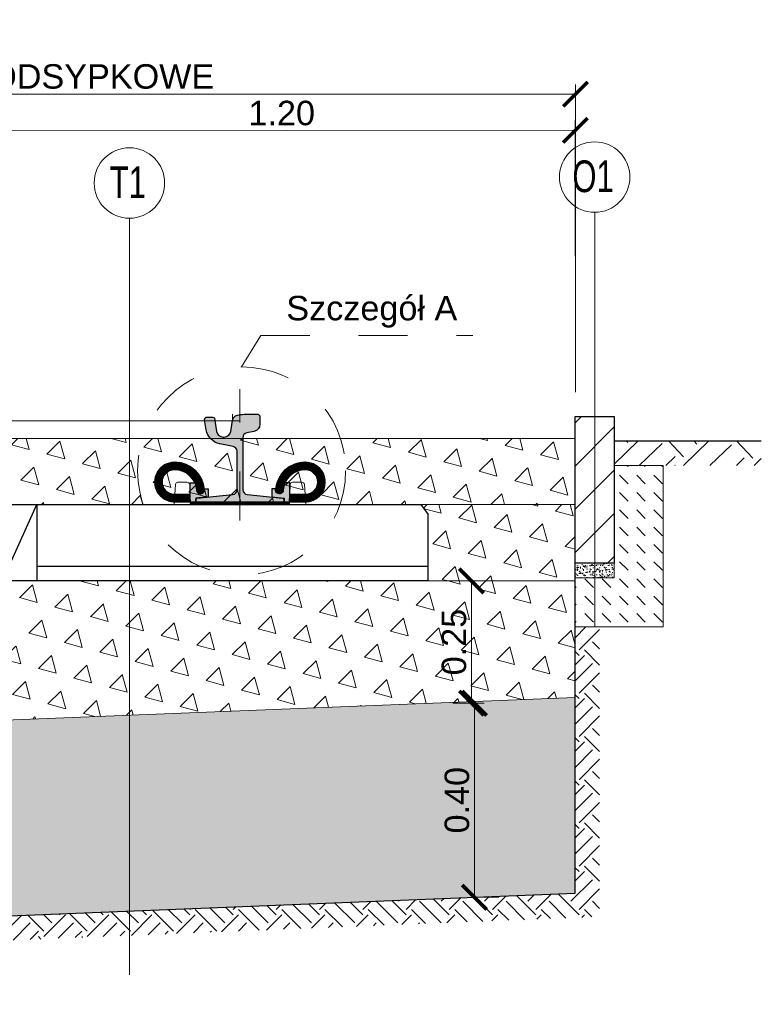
# Model space of a CAD drawing. Header units: feet. Extents: x 211.3 to 241.6, y -209.3 to -192.7.
# Tile 2 of 15: x 217.8 to 219.3, y -205 to -203. Entities that reach past the tile are written whole.
import ezdxf
from ezdxf.enums import TextEntityAlignment as Align

# ---------------------------------------------------------------- set-up
doc = ezdxf.new("R2010")
doc.units = ezdxf.units.FT
doc.header["$MEASUREMENT"] = 0
doc.header["$PDMODE"] = 34
doc.linetypes.add('DASHDOT2', pattern=[12.7, 6.35, -3.175, 0, -3.175])
doc.linetypes.add('DASHED2', pattern=[0.375, 0.25, -0.125])
for name, color, linetype, lineweight in [('BETON kresk', 8, 'Continuous', 9), ('Geowłóknina', 160, 'Continuous', 30), ('Miesz_niezw', 251, 'Continuous', 9), ('Mieszanka_niezw_0_315', 44, 'Continuous', 15), ('Opis', 7, 'Continuous', 15), ('Opis (wydruk czarny)', 7, 'Continuous', 15), ('oś-szyny', 1, 'DASHDOT2', 0), ('Podkład', 7, 'Continuous', 30), ('Podlew ciągły z poliuretanu', 1, 'Continuous', 9), ('Podsypka cementowo-piaskowa', 251, 'Continuous', 15), ('Podłoże gruntowe', 7, 'Continuous', 13), ('Sb3', 7, 'Continuous', 15), ('sb4', 7, 'Continuous', 15), ('Wymiar', 7, 'Continuous', 15)]:
    doc.layers.add(name, color=color, linetype=linetype, lineweight=lineweight)
for name, color, linetype in [('beton obram', 7, 'Continuous'), ('Podkadka sprężysta', 1, 'Continuous'), ('Szyna', 7, 'Continuous')]:
    doc.layers.add(name, color=color, linetype=linetype)
doc.layers.add('brudnopis', color=50, linetype='Continuous', lineweight=30, plot=False)
doc.styles.add('Opis_1_25', font='arial.ttf', dxfattribs={"height": 0.05})
doc.styles.add('Romans', font='romans.shx', dxfattribs={"width": 0.7})
doc.dimstyles.new('1_25_DK$0', dxfattribs={"dimtxt": 0.05, "dimasz": 0.05, "dimexe": 0.02, "dimexo": 0.05, "dimgap": 0.01, "dimtad": 1, "dimdec": 3, "dimzin": 3, "dimdsep": 46, "dimtxsty": 'Opis_1_25', "dimblk": 'ARCHTICK', "dimcen": 0.05, "dimclrd": 256, "dimclre": 256, "dimazin": 3, "dimtfac": 1, "dimtdec": 3, "dimtofl": 0, "dimtmove": 0, "dimatfit": 3, "dimldrblk": 'ARCHTICK', "dimfxl": 1, "dimfrac": 2, "dimtolj": 1, "dimtzin": 3, "dimlwd": -1, "dimlwe": -1, "dimarcsym": 0})
pattern_1 = [(105, (-4.999095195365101, -3.755824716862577), (-0.07244443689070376, 0.01941142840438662), [0.03750000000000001, -0.03750000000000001]), (165, (-4.999095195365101, -3.755824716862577), (-0.05303300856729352, -0.05303300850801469), [0.03750000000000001, -0.03750000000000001]), (45, (-5.035317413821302, -3.746119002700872), (-0.01941142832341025, 0.07244443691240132), [0.03750000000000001, -0.03750000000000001])]

# ---------------------------------------------------------------- blocks, each defined once
blk = doc.blocks.new('_ArchTick')
at = {"color": 0, "linetype": 'ByBlock', "lineweight": 0, "const_width": 0.15}
blk.add_lwpolyline([(-0.5, -0.5), (0.5, 0.5)], dxfattribs=at)
blk = doc.blocks.new('*D14')
at = {"layer": 'DEFPOINTS', "color": 0, "lineweight": 70, "transparency": 16777216}
for p in [(218.9266122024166, -203.2367113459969), (217.7270996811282, -203.8227364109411), (218.9270997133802, -203.8217364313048)]:
    blk.add_point(p, dxfattribs=at)
at = {"layer": 'Wymiar', "transparency": 16777216}
for p, q in [((217.7270580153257, -203.7727364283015), (217.7265955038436, -203.2177113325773)), ((218.9270580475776, -203.7717364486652), (218.9265955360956, -203.216711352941)), ((217.7266121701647, -203.2377113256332), (218.9266122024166, -203.2367113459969))]:
    blk.add_line(p, q, dxfattribs=at)
at = {"layer": 'Wymiar', "transparency": 16777216, "xscale": 0.05, "yscale": 0.05, "zscale": 0.05}
for p, rotation in [((217.7266121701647, -203.2377113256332), 180.0477454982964), ((218.9266122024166, -203.2367113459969), 0.04774549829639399)]:
    blk.add_blockref('_ArchTick', p, dxfattribs=dict(at, rotation=rotation))
at = {"layer": 'Wymiar', "color": 0, "transparency": 16777216, "insert": (218.3265825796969, -203.2016826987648), "char_height": 0.05, "attachment_point": 5, "rotation": 0.047745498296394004, "style": 'Opis_1_25'}
blk.add_mtext('\\A1;1.20', dxfattribs=at)
blk = doc.blocks.new('*D13')
at = {"layer": 'DEFPOINTS', "color": 0, "lineweight": 70, "transparency": 16777216}
for p in [(218.9270997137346, -203.1627676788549), (216.0570997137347, -203.8217364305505), (218.9270997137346, -203.8217364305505)]:
    blk.add_point(p, dxfattribs=at)
at = {"layer": 'Wymiar', "transparency": 16777216}
for p, q in [((216.0570997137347, -203.7717364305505), (216.0570997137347, -203.1427676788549)), ((218.9270997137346, -203.7717364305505), (218.9270997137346, -203.1427676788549)), ((216.0570997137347, -203.1627676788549), (218.9270997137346, -203.1627676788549))]:
    blk.add_line(p, q, dxfattribs=at)
at = {"layer": 'Wymiar', "transparency": 16777216, "xscale": 0.05, "yscale": 0.05, "zscale": 0.05, "rotation": 180}
blk.add_blockref('_ArchTick', (216.0570997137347, -203.1627676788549), dxfattribs=at)
at = {"layer": 'Wymiar', "transparency": 16777216, "xscale": 0.05, "yscale": 0.05, "zscale": 0.05}
blk.add_blockref('_ArchTick', (218.9270997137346, -203.1627676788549), dxfattribs=at)
at = {"layer": 'Wymiar', "color": 0, "transparency": 16777216, "insert": (217.4920997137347, -203.1268979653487), "char_height": 0.05, "attachment_point": 5, "style": 'Opis_1_25'}
blk.add_mtext('\\A1;{\\fArial|b0|i0|c238|p34;TOROWISKO KLASYCZNE PODSYPKOWE}', dxfattribs=at)
blk = doc.blocks.new('PS-60R2-SB4-1800')
h = blk.add_hatch(color=251)
edge = h.paths.add_edge_path()
edge.add_arc((-64.85020978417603, 18.20540894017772), 4.499999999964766, 4.328325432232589, 24.187061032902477, ccw=False)
edge.add_arc((-59.5653256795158, 18.60540894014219), 0.8000000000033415, 184.3283254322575, 364.3283254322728)
edge.add_arc((-64.85020978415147, 18.2054089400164), 6.099999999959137, 4.328325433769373, 5.518464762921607)
edge.add_line((-58.77848170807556, 18.79202480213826), (-58.02596563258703, 18.79189964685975))
edge.add_line((-58.02596563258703, 18.79189964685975), (-58.01851709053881, 17.15335696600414))
edge.add_line((-58.01851709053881, 17.15335696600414), (-60.51127112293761, 16.90517299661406))
edge.add_line((-60.51127112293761, 16.90517299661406), (-60.51143550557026, 16.10521954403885))
edge.add_line((-60.51143550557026, 16.10521954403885), (-61.65020978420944, 16.1054089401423))
edge.add_line((-61.65020978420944, 16.1054089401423), (-61.70545377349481, 17.70880618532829))
edge.add_line((-61.70545377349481, 17.70880618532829), (-61.70506451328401, 20.04929525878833))
edge.add_line((-61.70506451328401, 20.04929525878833), (-60.74525279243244, 20.04913562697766))
h = blk.add_hatch(color=251)
edge = h.paths.add_edge_path()
edge.add_arc((-38.14976804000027, 18.20942884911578), 4.499999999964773, 155.8129389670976, 175.6716745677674)
edge.add_arc((-43.43465214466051, 18.60942884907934), 0.8000000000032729, 175.6716745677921, 355.6716745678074, ccw=False)
edge.add_arc((-38.14976804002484, 18.20942884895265), 6.099999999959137, 174.4815352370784, 175.6716745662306, ccw=False)
edge.add_line((-44.22149611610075, 18.7960447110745), (-44.97401219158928, 18.79591955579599))
edge.add_line((-44.97401219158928, 18.79591955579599), (-44.9814607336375, 17.15737687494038))
edge.add_line((-44.9814607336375, 17.15737687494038), (-42.4887067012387, 16.90919290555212))
edge.add_line((-42.4887067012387, 16.90919290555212), (-42.48854231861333, 16.10923945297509))
edge.add_line((-42.48854231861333, 16.10923945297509), (-41.34976803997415, 16.10942884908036))
edge.add_line((-41.34976803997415, 16.10942884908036), (-41.29452405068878, 17.71282609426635))
edge.add_line((-41.29452405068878, 17.71282609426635), (-41.2949133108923, 20.0533151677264))
edge.add_line((-41.2949133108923, 20.0533151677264), (-42.25472503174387, 20.05315553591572))
h = blk.add_hatch(color=251)
edge = h.paths.add_edge_path()
edge.add_arc((38.14985109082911, 18.20942884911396), 4.499999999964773, 4.328325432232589, 24.18706103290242, ccw=False)
edge.add_arc((43.43473519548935, 18.60942884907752), 0.8000000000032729, 184.3283254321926, 364.3283254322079)
edge.add_arc((38.14985109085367, 18.20942884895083), 6.099999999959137, 4.328325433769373, 5.518464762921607)
edge.add_line((44.22157916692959, 18.79604471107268), (44.97409524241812, 18.79591955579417))
edge.add_line((44.97409524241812, 18.79591955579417), (44.98154378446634, 17.15737687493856))
edge.add_line((44.98154378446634, 17.15737687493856), (42.48878975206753, 16.9091929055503))
edge.add_line((42.48878975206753, 16.9091929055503), (42.48862536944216, 16.10923945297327))
edge.add_line((42.48862536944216, 16.10923945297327), (41.34985109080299, 16.10942884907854))
edge.add_line((41.34985109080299, 16.10942884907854), (41.29460710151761, 17.71282609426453))
edge.add_line((41.29460710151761, 17.71282609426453), (41.29499636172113, 20.05331516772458))
edge.add_line((41.29499636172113, 20.05331516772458), (42.25480808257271, 20.0531555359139))
h = blk.add_hatch(color=251)
edge = h.paths.add_edge_path()
edge.add_arc((64.85029283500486, 18.2054089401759), 4.499999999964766, 155.8129389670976, 175.6716745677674)
edge.add_arc((59.56540873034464, 18.60540894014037), 0.8000000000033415, 175.6716745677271, 355.67167456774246, ccw=False)
edge.add_arc((64.85029283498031, 18.20540894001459), 6.099999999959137, 174.4815352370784, 175.6716745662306, ccw=False)
edge.add_line((58.77856475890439, 18.79202480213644), (58.02604868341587, 18.79189964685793))
edge.add_line((58.02604868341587, 18.79189964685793), (58.01860014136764, 17.15335696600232))
edge.add_line((58.01860014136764, 17.15335696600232), (60.51135417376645, 16.90517299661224))
edge.add_line((60.51135417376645, 16.90517299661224), (60.5115185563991, 16.10521954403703))
edge.add_line((60.5115185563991, 16.10521954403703), (61.65029283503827, 16.10540894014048))
edge.add_line((61.65029283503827, 16.10540894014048), (61.70553682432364, 17.70880618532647))
edge.add_line((61.70553682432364, 17.70880618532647), (61.70514756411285, 20.04929525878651))
edge.add_line((61.70514756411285, 20.04929525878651), (60.74533584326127, 20.04913562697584))
at = {"layer": 'Podkadka sprężysta'}
h = blk.add_hatch(dxfattribs=at)
h.set_pattern_fill('ANSI37', color=256, angle=0.009529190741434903, style=0)
h.set_pattern_definition([(45.00952919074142, (-51.49991694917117, 15.60774071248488), (-0.08840304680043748, 0.08837364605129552), []), (135.0095291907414, (-51.49991694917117, 15.60774071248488), (-0.08837364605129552, -0.08840304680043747), [])])
h.paths.add_polyline_path([(-61.63283859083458, 15.60605544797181), (-61.65020978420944, 16.1054089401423), (-41.34976803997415, 16.10942884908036), (-41.36699530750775, 15.60942597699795)])
h = blk.add_hatch(dxfattribs=at)
h.set_pattern_fill('ANSI37', color=256, scale=100, style=0)
h.set_pattern_definition([(134.9904708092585, (51.5, 15.60774071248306), (0.08840304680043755, 0.08837364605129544), []), (44.99047080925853, (51.5, 15.60774071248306), (0.08837364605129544, -0.08840304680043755), [])])
h.paths.add_polyline_path([(61.63292164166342, 15.60605544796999), (61.65029283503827, 16.10540894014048), (41.34985109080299, 16.10942884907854), (41.36707835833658, 15.60942597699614)])
at = {"layer": 'sb4'}
h = blk.add_hatch(dxfattribs=at)
h.set_pattern_fill('ANSI31', color=256, angle=0.009529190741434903, style=0)
h.set_pattern_definition([(134.9904708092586, (-92.79758262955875, -4.70838610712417), (0.08840304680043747, 0.08837364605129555), [])])
edge = h.paths.add_edge_path()
edge.add_line((-61.65020978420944, 16.1054089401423), (-64.85020978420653, 16.1054089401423))
edge.add_arc((-64.8502097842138, 20.20540894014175), 4.099999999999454, 90.00000000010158, 270.00000000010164, ccw=False)
edge.add_arc((-64.85020978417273, 18.20540894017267), 6.099999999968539, 4.328325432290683, 90.00000000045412, ccw=False)
edge.add_arc((-59.5653256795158, 18.60540894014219), 0.8000000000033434, -175.67167456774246, 4.328325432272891, ccw=False)
edge.add_arc((-64.85020978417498, 18.20540894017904), 4.499999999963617, 4.328325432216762, 90.00000000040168)
edge.add_arc((-64.85020978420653, 20.20540894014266), 2.5, 90, 270)
edge.add_line((-64.85020978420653, 17.70540894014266), (-61.70580229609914, 17.70347502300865))
edge.add_line((-61.70580229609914, 17.70347502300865), (-61.65020978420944, 16.1054089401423))
h = blk.add_hatch(dxfattribs=at)
h.set_pattern_fill('ANSI31', color=256, angle=0.009529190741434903, style=0)
h.set_pattern_definition([(45.00952919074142, (-10.20239519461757, -4.704366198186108), (-0.08840304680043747, 0.08837364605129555), [])])
edge = h.paths.add_edge_path()
edge.add_line((-41.34976803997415, 16.10942884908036), (-38.14976803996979, 16.10942884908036))
edge.add_arc((-38.14976803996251, 20.2094288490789), 4.099999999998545, 269.9999999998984, 449.9999999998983)
edge.add_arc((-38.14976804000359, 18.20942884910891), 6.099999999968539, 89.99999999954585, 175.6716745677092)
edge.add_arc((-43.43465214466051, 18.60942884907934), 0.8000000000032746, 175.6716745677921, 355.6716745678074)
edge.add_arc((-38.14976804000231, 18.20942884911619), 4.499999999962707, 89.9999999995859, 175.6716745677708, ccw=False)
edge.add_arc((-38.14976803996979, 20.2094288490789), 2.5, -90, 90, ccw=False)
edge.add_line((-38.14976803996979, 17.7094288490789), (-41.29470646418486, 17.70753173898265))
edge.add_line((-41.29470646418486, 17.70753173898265), (-41.34976803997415, 16.10942884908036))
h = blk.add_hatch(dxfattribs=at)
h.set_pattern_fill('ANSI31', color=256, angle=0.009529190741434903, style=0)
h.set_pattern_definition([(134.9904708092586, (10.2024782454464, -4.704366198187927), (0.08840304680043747, 0.08837364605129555), [])])
edge = h.paths.add_edge_path()
edge.add_line((41.34985109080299, 16.10942884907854), (38.14985109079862, 16.10942884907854))
edge.add_arc((38.14985109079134, 20.20942884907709), 4.099999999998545, 90.00000000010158, 270.00000000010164, ccw=False)
edge.add_arc((38.14985109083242, 18.20942884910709), 6.099999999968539, 4.328325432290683, 90.00000000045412, ccw=False)
edge.add_arc((43.43473519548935, 18.60942884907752), 0.8000000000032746, -175.67167456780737, 4.328325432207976, ccw=False)
edge.add_arc((38.14985109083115, 18.20942884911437), 4.499999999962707, 4.328325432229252, 90.00000000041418)
edge.add_arc((38.14985109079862, 20.20942884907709), 2.5, 90, 270)
edge.add_line((38.14985109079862, 17.70942884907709), (41.29478951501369, 17.70753173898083))
edge.add_line((41.29478951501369, 17.70753173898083), (41.34985109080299, 16.10942884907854))
h = blk.add_hatch(dxfattribs=at)
h.set_pattern_fill('ANSI31', color=256, angle=0.009529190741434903, style=0)
h.set_pattern_definition([(45.00952919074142, (92.79766568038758, -4.708386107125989), (-0.08840304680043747, 0.08837364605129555), [])])
edge = h.paths.add_edge_path()
edge.add_line((61.65029283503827, 16.10540894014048), (64.85029283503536, 16.10540894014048))
edge.add_arc((64.85029283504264, 20.20540894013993), 4.099999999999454, 269.9999999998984, 449.9999999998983)
edge.add_arc((64.85029283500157, 18.20540894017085), 6.099999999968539, 89.9999999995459, 175.6716745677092)
edge.add_arc((59.56540873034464, 18.60540894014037), 0.8000000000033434, 175.6716745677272, 355.6716745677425)
edge.add_arc((64.85029283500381, 18.20540894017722), 4.499999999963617, 89.99999999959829, 175.6716745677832, ccw=False)
edge.add_arc((64.85029283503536, 20.20540894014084), 2.5, -90, 90, ccw=False)
edge.add_line((64.85029283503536, 17.70540894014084), (61.70588534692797, 17.70347502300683))
edge.add_line((61.70588534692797, 17.70347502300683), (61.65029283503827, 16.10540894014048))
at = {"layer": 'Szyna'}
h = blk.add_hatch(color=256, dxfattribs=at)
edge = h.paths.add_edge_path()
edge.add_arc((-54.07513544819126, 32.0297057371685), 1.499999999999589, 180.0000026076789, 258.6900701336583)
edge.add_line((-54.36930958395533, 30.5588347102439), (-52.90401923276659, 30.26577670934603))
edge.add_arc((-53.10013532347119, 29.28519602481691), 0.9999999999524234, 2.595729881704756e-06, 78.69007012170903, ccw=False)
edge.add_line((-52.10013532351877, 29.28519607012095), (-52.10013483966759, 18.64498753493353))
edge.add_arc((-53.10013483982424, 18.64498748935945), 1.000000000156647, -84.2894042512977, 2.611202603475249e-06, ccw=False)
edge.add_line((-53.00063107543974, 17.64995030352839), (-60.22998587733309, 16.92701449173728))
edge.add_arc((-60.20013474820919, 16.62850333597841), 0.3000000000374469, 95.71059571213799, 180.0000025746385)
edge.add_line((-60.50013474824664, 16.62850332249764), (-60.5001347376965, 16.3999995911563))
edge.add_arc((-60.20013473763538, 16.39999960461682), 0.3000000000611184, 180.0000025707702, 270.0000025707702)
edge.add_line((-60.20013472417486, 16.09999960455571), (-42.80013472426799, 16.1000003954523))
edge.add_arc((-42.80013473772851, 16.40000039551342), 0.3000000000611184, 270.0000025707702, 360.0000025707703)
edge.add_line((-42.50013473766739, 16.40000040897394), (-42.50013474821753, 16.62850414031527))
edge.add_arc((-42.80013474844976, 16.62850412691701), 0.3000000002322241, 2.558879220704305e-06, 84.28940942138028)
edge.add_line((-42.77028364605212, 16.92701528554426), (-49.99963851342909, 17.64995044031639))
edge.add_arc((-49.90013483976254, 18.64498763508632), 1.000000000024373, 180.0000026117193, 264.28940947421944, ccw=False)
edge.add_line((-50.90013483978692, 18.64498758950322), (-50.90013519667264, 26.49519612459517))
edge.add_arc((-49.90013519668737, 26.49519617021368), 0.9999999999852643, 101.30993508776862, 180.0000026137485, ccw=False)
edge.add_line((-50.0962513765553, 27.47577683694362), (-47.38879003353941, 28.0172692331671))
edge.add_arc((-48.07519666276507, 31.44930156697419), 3.500000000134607, 281.3099350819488, 350.5376803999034)
edge.add_line((-44.6228179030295, 30.87390526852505), (-44.28216873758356, 32.91780083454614))
edge.add_arc((-44.77536570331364, 33.00000030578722), 0.5000000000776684, 350.5376803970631, 450.000002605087)
edge.add_line((-44.77536572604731, 33.50000030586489), (-45.99262867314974, 33.50000025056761))
edge.add_arc((-45.99262865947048, 33.20000025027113), 0.3000000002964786, 90.00000261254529, 170.5376804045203)
edge.add_line((-46.28854683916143, 33.24931993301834), (-46.7379117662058, 30.55312961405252))
edge.add_arc((-48.09913539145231, 30.78000015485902), 1.380000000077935, 270.0000025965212, 350.5376803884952, ccw=False)
edge.add_line((-48.09913532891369, 29.40000015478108), (-48.25113532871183, 29.40000014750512))
edge.add_arc((-48.2511353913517, 30.78000014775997), 1.380000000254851, 189.4623248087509, 270.00000260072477, ccw=False)
edge.add_line((-49.61235899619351, 30.55312948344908), (-49.98892671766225, 32.81253518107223))
edge.add_arc((-51.27123880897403, 32.59881643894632), 1.300000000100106, 9.462324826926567, 76.81804508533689)
edge.add_arc((-52.79913517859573, 26.07535626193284), 7.999999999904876, 76.81804506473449, 86.81323531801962)
edge.add_arc((-54.02213417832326, 4.109376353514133), 29.99999999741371, 86.81323532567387, 90.3828454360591)
edge.add_arc((-54.16913517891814, 26.10888522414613), 8.000000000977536, 90.38284543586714, 96.93827769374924)
edge.add_arc((-55.07513551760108, 33.55396167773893), 0.500000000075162, 96.93827769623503, 180.000002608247)
edge.add_line((-55.57513551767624, 33.55396165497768), (-55.57513544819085, 32.02970566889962))
h = blk.add_hatch(color=256, dxfattribs=at)
edge = h.paths.add_edge_path()
edge.add_arc((54.0752184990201, 32.02970573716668), 1.499999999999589, 281.30992986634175, 359.99999739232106, ccw=False)
edge.add_line((54.36939263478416, 30.55883471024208), (52.90410228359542, 30.26577670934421))
edge.add_arc((53.10021837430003, 29.28519602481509), 0.9999999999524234, 101.3099298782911, 179.99999740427)
edge.add_line((52.10021837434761, 29.28519607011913), (52.10021789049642, 18.64498753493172))
edge.add_arc((53.10021789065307, 18.64498748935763), 1.000000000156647, 179.9999973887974, 264.2894042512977)
edge.add_line((53.00071412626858, 17.64995030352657), (60.23006892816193, 16.92701449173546))
edge.add_arc((60.20021779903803, 16.62850333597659), 0.3000000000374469, -2.574638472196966e-06, 84.289404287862, ccw=False)
edge.add_line((60.50021779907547, 16.62850332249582), (60.50021778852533, 16.39999959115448))
edge.add_arc((60.20021778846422, 16.399999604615), 0.3000000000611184, 269.9999974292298, 359.9999974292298, ccw=False)
edge.add_line((60.20021777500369, 16.09999960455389), (42.80021777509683, 16.10000039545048))
edge.add_arc((42.80021778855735, 16.4000003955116), 0.3000000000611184, 179.9999974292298, 269.9999974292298, ccw=False)
edge.add_line((42.50021778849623, 16.40000040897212), (42.50021779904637, 16.62850414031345))
edge.add_arc((42.80021779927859, 16.62850412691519), 0.3000000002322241, 95.71059057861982, 179.9999974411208, ccw=False)
edge.add_line((42.77036669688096, 16.92701528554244), (49.99972156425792, 17.64995044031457))
edge.add_arc((49.90021789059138, 18.6449876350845), 1.000000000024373, 275.7105905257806, 359.9999973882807)
edge.add_line((50.90021789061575, 18.6449875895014), (50.90021824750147, 26.49519612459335))
edge.add_arc((49.90021824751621, 26.49519617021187), 0.9999999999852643, 359.9999973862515, 438.6900649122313)
edge.add_line((50.09633442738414, 27.4757768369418), (47.38887308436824, 28.01726923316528))
edge.add_arc((48.0752797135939, 31.44930156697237), 3.500000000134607, 189.4623196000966, 258.69006491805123, ccw=False)
edge.add_line((44.62290095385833, 30.87390526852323), (44.2822517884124, 32.91780083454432))
edge.add_arc((44.77544875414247, 33.0000003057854), 0.5000000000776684, 89.99999739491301, 189.4623196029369, ccw=False)
edge.add_line((44.77544877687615, 33.50000030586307), (45.99271172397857, 33.50000025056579))
edge.add_arc((45.99271171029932, 33.20000025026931), 0.3000000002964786, 9.462319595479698, 89.99999738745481, ccw=False)
edge.add_line((46.28862988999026, 33.24931993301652), (46.73799481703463, 30.5531296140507))
edge.add_arc((48.09921844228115, 30.7800001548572), 1.380000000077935, 189.4623196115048, 269.9999974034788)
edge.add_line((48.09921837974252, 29.40000015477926), (48.25121837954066, 29.40000014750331))
edge.add_arc((48.25121844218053, 30.78000014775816), 1.380000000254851, 269.9999973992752, 350.5376751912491)
edge.add_line((49.61244204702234, 30.55312948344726), (49.98900976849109, 32.81253518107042))
edge.add_arc((51.27132185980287, 32.5988164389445), 1.300000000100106, 103.1819549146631, 170.5376751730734, ccw=False)
edge.add_arc((52.79921822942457, 26.07535626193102), 7.999999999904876, 93.18676468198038, 103.18195493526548, ccw=False)
edge.add_arc((54.02221722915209, 4.109376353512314), 29.99999999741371, 89.61715456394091, 93.18676467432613, ccw=False)
edge.add_arc((54.16921822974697, 26.10888522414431), 8.000000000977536, 83.06172230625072, 89.61715456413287, ccw=False)
edge.add_arc((55.07521856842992, 33.55396167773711), 0.500000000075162, -2.6082469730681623e-06, 83.06172230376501, ccw=False)
edge.add_line((55.57521856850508, 33.55396165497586), (55.57521849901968, 32.0297056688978))
for p, q in [((-60.51162242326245, 16.90321591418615), (-60.51145789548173, 16.10624195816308)), ((-42.4887067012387, 16.90919290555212), (-42.48854231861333, 16.10923945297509)), ((42.48878975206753, 16.9091929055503), (42.48862536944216, 16.10923945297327)), ((60.51170547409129, 16.90321591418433), (60.51154094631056, 16.10624195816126)), ((-61.63283859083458, 15.60605544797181), (-64.95012177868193, 15.60550373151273))]:
    blk.add_line(p, q)
for points in [[(-60.74525279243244, 20.04913562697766, -0.08686759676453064), (-60.36304403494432, 18.54503158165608, 1.000000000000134), (-58.76760732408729, 18.66578629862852, 0.005193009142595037), (-58.77848170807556, 18.79202480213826), (-58.02596563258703, 18.79189964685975), (-58.01851709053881, 17.15335696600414), (-60.51127112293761, 16.90517299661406), (-60.51143550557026, 16.10521954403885), (-61.65020978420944, 16.1054089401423), (-61.70545377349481, 17.70880618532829), (-61.70506451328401, 20.04929525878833)], [(-42.25472503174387, 20.05315553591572, 0.08686759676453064), (-42.63693378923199, 18.54905149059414, -1.000000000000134), (-44.23237050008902, 18.66980620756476, -0.005193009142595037), (-44.22149611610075, 18.7960447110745), (-44.97401219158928, 18.79591955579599), (-44.9814607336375, 17.15737687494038), (-42.4887067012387, 16.90919290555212), (-42.48854231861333, 16.10923945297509), (-41.34976803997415, 16.10942884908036), (-41.29452405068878, 17.71282609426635), (-41.2949133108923, 20.0533151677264)], [(42.25480808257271, 20.0531555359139, -0.08686759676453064), (42.63701684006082, 18.54905149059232, 1.000000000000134), (44.23245355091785, 18.66980620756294, 0.005193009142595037), (44.22157916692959, 18.79604471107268), (44.97409524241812, 18.79591955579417), (44.98154378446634, 17.15737687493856), (42.48878975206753, 16.9091929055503), (42.48862536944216, 16.10923945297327), (41.34985109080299, 16.10942884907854), (41.29460710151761, 17.71282609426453), (41.29499636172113, 20.05331516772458)], [(60.74533584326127, 20.04913562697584, 0.08686759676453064), (60.36312708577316, 18.54503158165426, -1.000000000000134), (58.76769037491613, 18.6657862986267, -0.005193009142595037), (58.77856475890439, 18.79202480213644), (58.02604868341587, 18.79189964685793), (58.01860014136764, 17.15335696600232), (60.51135417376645, 16.90517299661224), (60.5115185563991, 16.10521954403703), (61.65029283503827, 16.10540894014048), (61.70553682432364, 17.70880618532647), (61.70514756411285, 20.04929525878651)]]:
    blk.add_lwpolyline(points, format="xyb", close=True)
at = {"layer": 'brudnopis', "lineweight": 0, "ltscale": 5}
for p, q in [((-51.50000000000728, 32.69999960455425), (51.50008305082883, 32.69999960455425)), ((-49.97017078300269, 32.69999960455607), (-49.97017078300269, 34.10870663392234)), ((49.97025383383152, 32.69999960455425), (49.97025383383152, 34.10870663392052))]:
    blk.add_line(p, q, dxfattribs=at)
at = {"layer": 'oś-szyny', "ltscale": 0.002}
for p, q in [((-51.5, 12.34887240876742), (-51.5, 39.15927775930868)), ((51.50008305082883, 12.3488724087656), (51.50008305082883, 39.15927775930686))]:
    blk.add_line(p, q, dxfattribs=at)
at = {"layer": 'Podkadka sprężysta'}
for points in [[(-61.63283859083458, 15.60605544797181), (-61.65020978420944, 16.1054089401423), (-41.34976803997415, 16.10942884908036), (-41.36699530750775, 15.60942597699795)], [(61.63292164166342, 15.60605544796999), (61.65029283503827, 16.10540894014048), (41.34985109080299, 16.10942884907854), (41.36707835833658, 15.60942597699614)]]:
    blk.add_lwpolyline(points, close=True, dxfattribs=at)
at = {"layer": 'Podkład', "ltscale": 5}
for p, q in [((-88.5, 15.60000000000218), (-90, 13.60000000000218)), ((88.50000000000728, 15.60000000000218), (-88.49999999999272, 15.60000000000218)), ((-10, 15.60000000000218), (-10, 1.818989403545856e-12)), ((-3, 1.818989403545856e-12), (-10, 15.60000000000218)), ((0, 15.60000000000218), (0, 1.818989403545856e-12)), ((0, 15.60000000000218), (0, 1.818989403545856e-12)), ((3, 1.818989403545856e-12), (10, 15.60000000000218)), ((10, 15.60000000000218), (10, 1.818989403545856e-12)), ((88.5, 15.60000000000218), (90, 13.60000000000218)), ((-90, 1.818989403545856e-12), (-90, 13.60000000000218)), ((90, 1.818989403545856e-12), (90, 13.60000000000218)), ((-10, 3.000000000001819), (-90, 3.000000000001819)), ((10, 3.000000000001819), (89.99999999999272, 3.000000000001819)), ((-89.99999999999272, 0), (89.99999999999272, 1.818989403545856e-12))]:
    blk.add_line(p, q, dxfattribs=at)
at = {"layer": 'Sb3'}
for points in [[(-61.63283859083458, 15.60605544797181), (-61.77465327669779, 19.6826699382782, 0.4041133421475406), (-62.27443416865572, 20.1652867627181), (-64.16259709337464, 20.16497273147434, 0.3936855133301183), (-64.6612744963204, 19.70015658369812), (-64.95012177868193, 15.60550373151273)], [(61.63292164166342, 15.60605544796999), (61.77473632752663, 19.68266993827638, -0.4041133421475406), (62.27451721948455, 20.16528676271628), (64.16268014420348, 20.16497273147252, -0.3936855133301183), (64.66135754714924, 19.7001565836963), (64.95020482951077, 15.60550373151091)]]:
    blk.add_lwpolyline(points, format="xyb", close=True, dxfattribs=at)
for points in [[(-41.36699530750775, 15.60942597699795), (-41.22653663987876, 19.68608741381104, -0.4041133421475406), (-40.72691630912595, 20.16887045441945), (-38.8387533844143, 20.16918448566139, -0.3936855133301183), (-38.33992139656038, 19.70453423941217), (-38.04971211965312, 15.60997769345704), (-41.36699530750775, 15.60942597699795)], [(41.36707835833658, 15.60942597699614), (41.22661969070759, 19.68608741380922, 0.4041133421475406), (40.72699935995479, 20.16887045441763), (38.83883643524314, 20.16918448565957, 0.3936855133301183), (38.34000444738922, 19.70453423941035), (38.04979517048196, 15.60997769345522), (41.36707835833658, 15.60942597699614)]]:
    blk.add_lwpolyline(points, format="xyb", dxfattribs=at)
at = {"layer": 'sb4'}
for points in [[(-61.65020978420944, 16.1054089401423), (-64.85020978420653, 16.1054089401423, -1), (-64.85020978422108, 24.30540894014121, -0.3922565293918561), (-58.76760732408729, 18.66578629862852, -1.000000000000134), (-60.36304403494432, 18.54503158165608, 0.3922565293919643), (-64.85020978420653, 22.70540894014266, 0.9999999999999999), (-64.85020978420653, 17.70540894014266), (-61.70580229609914, 17.70347502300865)], [(-41.34976803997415, 16.10942884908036), (-38.14976803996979, 16.10942884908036, 1), (-38.14976803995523, 24.30942884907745, 0.3922565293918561), (-44.23237050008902, 18.66980620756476, 1.000000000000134), (-42.63693378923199, 18.54905149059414, -0.3922565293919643), (-38.14976803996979, 22.7094288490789, -0.9999999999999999), (-38.14976803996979, 17.7094288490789), (-41.29470646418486, 17.70753173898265)], [(41.34985109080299, 16.10942884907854), (38.14985109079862, 16.10942884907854, -1), (38.14985109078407, 24.30942884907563, -0.3922565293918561), (44.23245355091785, 18.66980620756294, -1.000000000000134), (42.63701684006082, 18.54905149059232, 0.3922565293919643), (38.14985109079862, 22.70942884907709, 0.9999999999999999), (38.14985109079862, 17.70942884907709), (41.29478951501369, 17.70753173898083)], [(61.65029283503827, 16.10540894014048), (64.85029283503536, 16.10540894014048, 1), (64.85029283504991, 24.30540894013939, 0.3922565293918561), (58.76769037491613, 18.6657862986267, 1.000000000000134), (60.36312708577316, 18.54503158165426, -0.3922565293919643), (64.85029283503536, 22.70540894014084, -0.9999999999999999), (64.85029283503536, 17.70540894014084), (61.70588534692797, 17.70347502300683)]]:
    blk.add_lwpolyline(points, format="xyb", close=True, dxfattribs=at)
for points in [[(-61.70527135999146, 17.70351183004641), (-61.65020978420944, 16.1054089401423)], [(-41.29470646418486, 17.70753173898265), (-41.34976803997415, 16.10942884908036)]]:
    blk.add_lwpolyline(points, dxfattribs=at)
at = {"layer": 'Szyna'}
for points in [[(-55.57513544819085, 32.02970566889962, 0.3575107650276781), (-54.36930958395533, 30.5588347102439), (-52.90401923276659, 30.26577670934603, -0.3575107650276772), (-52.10013532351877, 29.28519607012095), (-52.10013483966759, 18.64498753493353, -0.3853135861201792), (-53.00063107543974, 17.64995030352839), (-60.22998587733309, 16.92701449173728, 0.3853135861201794), (-60.50013474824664, 16.62850332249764), (-60.5001347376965, 16.3999995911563, 0.414213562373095), (-60.20013472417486, 16.09999960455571), (-42.80013472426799, 16.1000003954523, 0.414213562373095), (-42.50013473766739, 16.40000040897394), (-42.50013474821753, 16.62850414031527, 0.3853135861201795), (-42.77028364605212, 16.92701528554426), (-49.99963851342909, 17.64995044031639, -0.385313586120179), (-50.90013483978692, 18.64498758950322), (-50.90013519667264, 26.49519612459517, -0.357510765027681), (-50.0962513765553, 27.47577683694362), (-47.38879003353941, 28.0172692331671, 0.3115981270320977), (-44.6228179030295, 30.87390526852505), (-44.28216873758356, 32.91780083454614, 0.4634545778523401), (-44.77536572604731, 33.50000030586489), (-45.99262867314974, 33.50000025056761, 0.3666293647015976), (-46.28854683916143, 33.24931993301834), (-46.7379117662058, 30.55312961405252, -0.3666293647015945), (-48.09913532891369, 29.40000015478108), (-48.25113532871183, 29.40000014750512, -0.3666293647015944), (-49.61235899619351, 30.55312948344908), (-49.98892671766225, 32.81253518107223), (-49.98892671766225, 32.81253518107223, 0.3026593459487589), (-50.97478130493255, 33.86456244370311, 0.04363991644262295), (-52.35440826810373, 34.06298532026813, 0.01557662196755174), (-54.22259008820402, 34.10870663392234), (-54.22259008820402, 34.10870663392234, 0.02861127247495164), (-55.13553554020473, 34.05030010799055, 0.3791741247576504), (-55.57513551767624, 33.55396165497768)], [(55.57521849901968, 32.0297056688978, -0.3575107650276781), (54.36939263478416, 30.55883471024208), (52.90410228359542, 30.26577670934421, 0.3575107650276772), (52.10021837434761, 29.28519607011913), (52.10021789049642, 18.64498753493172, 0.3853135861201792), (53.00071412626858, 17.64995030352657), (60.23006892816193, 16.92701449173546, -0.3853135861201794), (60.50021779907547, 16.62850332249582), (60.50021778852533, 16.39999959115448, -0.414213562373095), (60.20021777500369, 16.09999960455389), (42.80021777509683, 16.10000039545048, -0.414213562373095), (42.50021778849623, 16.40000040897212), (42.50021779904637, 16.62850414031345, -0.3853135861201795), (42.77036669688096, 16.92701528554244), (49.99972156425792, 17.64995044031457, 0.385313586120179), (50.90021789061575, 18.6449875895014), (50.90021824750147, 26.49519612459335, 0.357510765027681), (50.09633442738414, 27.4757768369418), (47.38887308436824, 28.01726923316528, -0.3115981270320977), (44.62290095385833, 30.87390526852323), (44.2822517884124, 32.91780083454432, -0.4634545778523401), (44.77544877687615, 33.50000030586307), (45.99271172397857, 33.50000025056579, -0.3666293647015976), (46.28862988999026, 33.24931993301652), (46.73799481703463, 30.5531296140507, 0.3666293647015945), (48.09921837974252, 29.40000015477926), (48.25121837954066, 29.40000014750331, 0.3666293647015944), (49.61244204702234, 30.55312948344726), (49.98900976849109, 32.81253518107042), (49.98900976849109, 32.81253518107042, -0.3026593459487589), (50.97486435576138, 33.86456244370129, -0.04363991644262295), (52.35449131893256, 34.06298532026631, -0.01557662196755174), (54.22267313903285, 34.10870663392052), (54.22267313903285, 34.10870663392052, -0.02861127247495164), (55.13561859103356, 34.05030010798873, -0.3791741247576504), (55.57521856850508, 33.55396165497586)]]:
    blk.add_lwpolyline(points, format="xyb", close=True, dxfattribs=at)
blk = doc.blocks.new('*D38')
at = {"layer": 'DEFPOINTS', "color": 0, "lineweight": 70, "transparency": 16777216}
for p in [(218.6261953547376, -204.1577364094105), (218.6261953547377, -204.4077364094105), (218.7143899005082, -204.4077364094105)]:
    blk.add_point(p, dxfattribs=at)
at = {"layer": 'Wymiar', "transparency": 16777216}
for p, q in [((218.6761953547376, -204.1577364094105), (218.7343899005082, -204.1577364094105)), ((218.7143899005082, -204.1577364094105), (218.7143899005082, -204.4077364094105)), ((218.6761953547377, -204.4077364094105), (218.7343899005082, -204.4077364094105))]:
    blk.add_line(p, q, dxfattribs=at)
at = {"layer": 'Wymiar', "transparency": 16777216, "xscale": 0.05, "yscale": 0.05, "zscale": 0.05}
for p, rotation in [((218.7143899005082, -204.1577364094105), 90), ((218.7143899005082, -204.4077364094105), 270)]:
    blk.add_blockref('_ArchTick', p, dxfattribs=dict(at, rotation=rotation))
at = {"layer": 'Wymiar', "color": 0, "transparency": 16777216, "insert": (218.678861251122, -204.2827364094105), "char_height": 0.05, "attachment_point": 5, "rotation": 90, "style": 'Opis_1_25'}
blk.add_mtext('\\A1;0.25', dxfattribs=at)
blk = doc.blocks.new('*D37')
at = {"layer": 'DEFPOINTS', "color": 0, "transparency": 16777216}
for p in [(218.6261953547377, -204.4077364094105), (218.7203851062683, -204.8042886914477), (218.7203851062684, -204.8042886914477)]:
    blk.add_point(p, dxfattribs=at)
at = {"layer": 'Wymiar', "transparency": 16777216}
for p, q in [((218.6761953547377, -204.4077364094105), (218.7403851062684, -204.4077364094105)), ((218.7203851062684, -204.4077364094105), (218.7203851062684, -204.8042886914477)), ((218.7703851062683, -204.8042886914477), (218.7403851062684, -204.8042886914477))]:
    blk.add_line(p, q, dxfattribs=at)
at = {"layer": 'Wymiar', "transparency": 16777216, "xscale": 0.05, "yscale": 0.05, "zscale": 0.05}
for p, rotation in [((218.7203851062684, -204.4077364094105), 90), ((218.7203851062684, -204.8042886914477), 270)]:
    blk.add_blockref('_ArchTick', p, dxfattribs=dict(at, rotation=rotation))
at = {"layer": 'Wymiar', "color": 0, "transparency": 16777216, "insert": (218.6848564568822, -204.6060125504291), "char_height": 0.05, "attachment_point": 5, "rotation": 90, "style": 'Opis_1_25'}
blk.add_mtext('\\A1;0.40', dxfattribs=at)

msp = doc.modelspace()

# ---------------------------------------------------------------- hatches: boundary and pattern name
at = {"ltscale": 5}
h = msp.add_hatch(dxfattribs=at)
h.set_pattern_fill('EARTH', color=3, scale=0.4, angle=43.85423716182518)
h.set_pattern_definition([(43.85423716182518, (-0.07000000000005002, -0.005000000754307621), (0.002827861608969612, 0.141393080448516), [0.1, -0.1]), (43.85423716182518, (-0.09598097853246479, 0.02204142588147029), (0.002827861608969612, 0.141393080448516), [0.1, -0.1]), (43.85423716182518, (-0.1219619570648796, 0.04908285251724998), (0.002827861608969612, 0.141393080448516), [0.1, -0.1]), (133.8542371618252, (-0.1216084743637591, 0.06675698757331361), (-0.141393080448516, 0.002827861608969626), [0.1, -0.1]), (133.8542371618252, (-0.0945670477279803, 0.09273796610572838), (-0.141393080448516, 0.002827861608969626), [0.1, -0.1]), (133.8542371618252, (-0.0675256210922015, 0.1187189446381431), (-0.141393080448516, 0.002827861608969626), [0.1, -0.1])])
h.paths.add_polyline_path([(219.3067428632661, -203.8717364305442), (219.3067428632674, -203.9217364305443), (219.006194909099, -203.9217364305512), (219.0061949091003, -203.8717364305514)])
at = {"layer": 'BETON kresk'}
h = msp.add_hatch(dxfattribs=at)
h.set_pattern_fill('ANSI31', color=256, scale=0.5)
h.set_pattern_definition([(45, (-25.95532998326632, -94.72078291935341), (-0.04419417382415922, 0.04419417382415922), [])])
h.paths.add_polyline_path([(218.9261949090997, -204.1217364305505), (219.0061949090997, -204.1217364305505), (219.0061949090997, -203.8217364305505), (218.9261949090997, -203.8217364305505)])
at = {"layer": 'Miesz_niezw'}
h = msp.add_hatch(dxfattribs=at)
h.set_pattern_fill('TRIANG', color=256, scale=0.2, angle=45)
h.set_pattern_definition([(105, (4.684159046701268, -3.755824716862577), (-0.07244443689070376, 0.01941142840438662), [0.03750000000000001, -0.03750000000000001]), (165, (4.684159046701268, -3.755824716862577), (-0.05303300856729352, -0.05303300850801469), [0.03750000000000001, -0.03750000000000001]), (45, (4.647936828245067, -3.746119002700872), (-0.01941142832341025, 0.07244443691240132), [0.03750000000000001, -0.03750000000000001])])
h.paths.add_polyline_path([(218.9261949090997, -203.8666622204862), (216.0570997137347, -203.8666622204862), (216.0571028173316, -204.0017471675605), (218.9261949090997, -204.0017471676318)])
h = msp.add_hatch(dxfattribs=at)
h.set_pattern_fill('TRIANG', color=256, scale=0.2, angle=45)
h.set_pattern_definition(pattern_1)
h.paths.add_polyline_path([(218.6111953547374, -204.0017364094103), (218.6261953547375, -204.0217364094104), (218.6261953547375, -204.1577364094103), (218.9261949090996, -204.1577364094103), (218.9261949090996, -204.0018105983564)])
h = msp.add_hatch(dxfattribs=at)
h.set_pattern_fill('TRIANG', color=256, scale=0.2, angle=45)
h.set_pattern_definition(pattern_1)
h.paths.add_polyline_path([(216.0570997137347, -204.1578105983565), (216.0570997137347, -204.6884784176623), (216.0965066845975, -204.8066993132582), (216.4558846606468, -204.8066993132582), (216.5613409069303, -204.4903305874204), (218.9261949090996, -204.3957364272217), (218.9261949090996, -204.1577364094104)])
at = {"layer": 'Mieszanka_niezw_0_315', "ltscale": 10}
h = msp.add_hatch(dxfattribs=at)
h.set_pattern_fill('AR-CONC', color=256, scale=0.01, style=0)
h.set_pattern_definition([(49.99999999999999, (0, 0), (0.07172601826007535, -0.006275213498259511), [0.0075, -0.0825]), (355, (0, 0), (-0.0138751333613, 0.07521921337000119), [0.006, -0.066]), (100.45144446, (0.0059771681, -0.0005229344), (0.0578508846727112, 0.06894399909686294), [0.006374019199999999, -0.07011421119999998]), (46.18420000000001, (0, 0.02), (0.1067241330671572, -0.01655192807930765), [0.01125, -0.12375]), (96.63563549, (0.0088936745, 0.0186206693), (0.09346619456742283, 0.09741186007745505), [0.0095610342, -0.105171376]), (351.1841639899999, (0, 0.02), (0.09346619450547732, 0.09741186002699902), [0.009000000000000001, -0.0990000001]), (21, (0.01, 0.015), (0.05969070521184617, -0.04026188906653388), [0.0075, -0.0825]), (326.0000000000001, (0.01, 0.015), (0.02433153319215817, 0.0725150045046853), [0.006, -0.066]), (71.45144474, (0.0149742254, 0.0116448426), (0.08402223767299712, 0.03225311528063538), [0.006374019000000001, -0.0701142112]), (37.50000000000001, (0, 0), (0.001215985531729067, 0.03328938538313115), [0, -0.0652, 0, -0.067, 0, -0.06625]), (7.499999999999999, (0, 0), (0.02630695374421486, 0.03944117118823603), [0, -0.0382, 0, -0.0637, 0, -0.02525]), (327.5, (-0.0223, 0), (0.0533822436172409, -0.002255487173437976), [0, -0.025, 0, -0.078, 0, -0.1035]), (317.5, (-0.0323, 0), (0.05831861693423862, 0.01001049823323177), [0, -0.0325, 0, -0.0518, 0, -0.0735])])
h.paths.add_polyline_path([(216.4260977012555, -204.8960601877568), (216.5613409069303, -204.4903305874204), (218.9261949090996, -204.3957364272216), (218.9261949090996, -204.7960562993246)])
at = {"layer": 'Opis'}
h = msp.add_hatch(dxfattribs=at)
h.set_pattern_fill('DASH', color=256, scale=0.2, angle=135)
h.set_pattern_definition([(135, (-83.18312553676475, -6.888687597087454), (-0.03535533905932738, 3.469446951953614e-18), [0.025, -0.025])])
h.paths.add_polyline_path([(218.9261945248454, -204.2517364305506), (219.1061945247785, -204.2517364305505), (219.1061945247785, -203.9217362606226), (219.0061938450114, -203.9217366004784), (219.0061945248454, -204.1517364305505), (218.9261945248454, -204.1517364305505)])
at = {"layer": 'Podsypka cementowo-piaskowa', "lineweight": 5}
h = msp.add_hatch(dxfattribs=at)
h.set_pattern_fill('AR-SAND', color=256, scale=0.005, style=0)
h.set_pattern_definition([(37.50000000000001, (-4.999095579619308, -3.65582471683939), (-0.0003149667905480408, 0.009634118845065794), [0, -0.0076, 0, -0.0085, 0, -0.008125]), (7.499999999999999, (-4.999095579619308, -3.65582471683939), (0.008848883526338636, 0.0141107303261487), [0, -0.004099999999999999, 0, -0.006850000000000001, 0, -0.002625]), (327.5, (-5.005245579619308, -3.65582471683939), (0.01557070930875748, 2.829526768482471e-05), [0, -0.0025, 0, -0.009000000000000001, 0, -0.01175]), (317.5, (-5.005245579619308, -3.65582471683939), (0.01503063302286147, 0.004388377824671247), [0, -0.00125, 0, -0.0059, 0, -0.006750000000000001])])
h.paths.add_polyline_path([(219.0061945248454, -204.1217364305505), (219.0061945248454, -204.1517364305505), (218.9261945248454, -204.1517364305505), (218.9261945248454, -204.1217364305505)])
at = {"layer": 'Podłoże gruntowe'}
h = msp.add_hatch(dxfattribs=at)
h.set_pattern_fill('EARTH', color=256, scale=0.25, angle=45, style=0)
h.set_pattern_definition([(45, (-39.690148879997, -61.55183139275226), (6.938893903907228e-18, 0.08838834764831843), [0.0625, -0.0625]), (45, (-39.70672169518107, -61.53525857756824), (6.938893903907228e-18, 0.08838834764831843), [0.0625, -0.0625]), (45, (-39.72329451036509, -61.51868576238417), (6.938893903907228e-18, 0.08838834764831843), [0.0625, -0.0625]), (135, (-39.72329451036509, -61.5076372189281), (-0.08838834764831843, 1.387778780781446e-17), [0.0625, -0.0625]), (135, (-39.70672169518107, -61.49106440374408), (-0.08838834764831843, 1.387778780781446e-17), [0.0625, -0.0625]), (135, (-39.690148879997, -61.47449158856), (-0.08838834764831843, 1.387778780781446e-17), [0.0625, -0.0625])])
h.paths.add_polyline_path([(218.9261949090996, -204.2517364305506), (218.9761949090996, -204.2517364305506), (218.9761949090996, -204.8440962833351), (216.4626091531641, -204.9446397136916), (216.4364184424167, -205.023211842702), (216.1159728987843, -205.023211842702), (216.0070997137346, -204.6965923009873), (216.0070997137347, -204.2517364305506), (216.0570997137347, -204.2517364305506), (216.0570997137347, -204.6884784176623), (216.1520108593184, -204.973211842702), (216.4003804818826, -204.973211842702), (216.4260977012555, -204.8960601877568), (218.9261949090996, -204.7960562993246)])

# ---------------------------------------------------------------- linework, layer by layer
at = {"color": 3, "ltscale": 5}
msp.add_line((219.0061949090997, -203.8717364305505), (219.3067428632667, -203.8717364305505), dxfattribs=at)
at = {"layer": 'beton obram'}
msp.add_lwpolyline([(218.9261949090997, -203.8217364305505), (219.0061949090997, -203.8217364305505), (219.0061949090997, -204.1217364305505), (218.9261949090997, -204.1217364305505)], close=True, dxfattribs=at)
at = {"layer": 'Geowłóknina', "ltscale": 5}
msp.add_lwpolyline([(216.0570997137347, -203.8666622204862), (216.0570997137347, -204.6884784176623), (216.1520108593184, -204.973211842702), (216.4003804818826, -204.973211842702), (216.4260977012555, -204.8960601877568), (218.9261949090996, -204.7960562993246), (218.9261949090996, -203.8666622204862)], dxfattribs=at)
at = {"layer": 'Miesz_niezw'}
for p, q in [((218.6111953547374, -204.0017364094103), (218.9261949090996, -204.0017364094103)), ((218.6261953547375, -204.1577364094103), (218.9261949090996, -204.1577364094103)), ((218.6261953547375, -204.1577364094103), (218.6570997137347, -204.1577364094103))]:
    msp.add_line(p, q, dxfattribs=at)
for points in [[(218.9261949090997, -203.8666622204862), (216.0570997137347, -203.8666622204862)], [(218.9261949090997, -204.3386993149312), (218.9261949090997, -204.5612993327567)]]:
    msp.add_lwpolyline(points, dxfattribs=at)
at = {"layer": 'Mieszanka_niezw_0_315', "ltscale": 10}
msp.add_lwpolyline([(216.5613409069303, -204.4903305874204), (218.9261949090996, -204.3957364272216)], dxfattribs=at)
at = {"layer": 'Opis', "color": 1, "linetype": 'DASHED2', "ltscale": 0.2}
msp.add_lwpolyline([(218.2440893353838, -203.7203071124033), (218.2838123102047, -203.6560377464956), (218.7174035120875, -203.6560377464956)], dxfattribs=at)
at = {"layer": 'Opis'}
msp.add_lwpolyline([(218.9261945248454, -204.2517364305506), (219.1061945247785, -204.2517364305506), (219.1061945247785, -203.9217362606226), (219.0061938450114, -203.9217366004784), (219.0061945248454, -204.1517364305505), (218.9261945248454, -204.1517364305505)], close=True, dxfattribs=at)
at = {"layer": 'Opis', "color": 1, "linetype": 'DASHED2', "ltscale": 0.2}
msp.add_circle((218.2445278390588, -203.9328811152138), 0.2125744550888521, dxfattribs=at)
at = {"layer": 'Opis (wydruk czarny)'}
for points in [[(218.9661949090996, -204.2517364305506), (218.9661949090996, -203.4042313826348)], [(218.0153426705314, -204.9632998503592), (218.0153426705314, -203.4164041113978)]]:
    msp.add_lwpolyline(points, dxfattribs=at)
for centre in [(218.0153426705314, -203.3444041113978), (218.9661949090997, -203.3322313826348)]:
    msp.add_circle(centre, 0.07200000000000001, dxfattribs=at)
at = {"layer": 'Podlew ciągły z poliuretanu'}
for p, q in [((218.1996361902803, -203.8775637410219), (218.1994550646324, -203.8784694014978)), ((218.1996361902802, -203.8775637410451), (218.1994550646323, -203.878469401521))]:
    msp.add_line(p, q, dxfattribs=at)
at = {"layer": 'Podsypka cementowo-piaskowa', "lineweight": 5}
msp.add_lwpolyline([(219.0061945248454, -204.1217364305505), (219.0061945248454, -204.1517364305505), (218.9261945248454, -204.1517364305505), (218.9261945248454, -204.1217364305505)], close=True, dxfattribs=at)

# ---------------------------------------------------------------- block references
at = {"xscale": -0.01, "yscale": 0.01, "zscale": 0.01}
msp.add_blockref('PS-60R2-SB4-1800', (217.7261953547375, -204.1577364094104), dxfattribs=at)

# ---------------------------------------------------------------- texts
at = {"layer": 'Opis', "style": 'Opis_1_25'}
msp.add_text('Szczegół A', height=0.05, dxfattribs=at).set_placement((218.3359975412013, -203.5750967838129), align=Align.TOP_LEFT)
at = {"layer": 'Opis (wydruk czarny)', "char_height": 0.06479999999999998, "width": 0.1407575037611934, "attachment_point": 1, "style": 'Romans'}
for s, insert in [('\\pxqc;{\\fArial|b0|i0|c238|p34;T1}', (217.9416399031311, -203.3103767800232)), ('\\pxqc;{\\fArial|b0|i0|c238|p34;O1}', (218.8924921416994, -203.2982040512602))]:
    msp.add_mtext(s, dxfattribs=dict(at, insert=insert))

# ---------------------------------------------------------------- dimensions: what is measured, and where the dimension line sits
at = {"layer": 'Wymiar'}
dim = msp.add_aligned_dim(p1=(216.0570997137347, -203.8217364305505), p2=(218.9270997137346, -203.8217364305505), distance=0.6589687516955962, text='{\\fArial|b0|i0|c238|p34;TOROWISKO KLASYCZNE PODSYPKOWE}', dimstyle='1_25_DK$0', override={"dimdec": 2}, dxfattribs=at)
dim.commit()
dim.dimension.update_dxf_attribs({"geometry": '*D13', "text_midpoint": (217.4920997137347, -203.1268979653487)})
for p1, p2, distance, picture, middle in [((217.7270996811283, -203.8227364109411), (218.9270997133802, -203.8217364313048), 0.5850252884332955, '*D14', (218.3265825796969, -203.2016826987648)), ((218.6261953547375, -204.1577364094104), (218.6261953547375, -204.4077364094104), 0.08819454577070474, '*D38', (218.678861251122, -204.2827364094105))]:
    dim = msp.add_aligned_dim(p1=p1, p2=p2, distance=distance, dimstyle='1_25_DK$0', override={"dimdec": 2}, dxfattribs=at)
    dim.commit()
    dim.dimension.update_dxf_attribs({"geometry": picture, "text_midpoint": middle})
dim = msp.add_linear_dim(base=(218.7203851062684, -204.8042886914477), p1=(218.6261953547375, -204.4077364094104), p2=(218.7203851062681, -204.8042886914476), angle=90.00000000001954, dimstyle='1_25_DK$0', override={"dimdec": 2}, dxfattribs=at)
dim.commit()
dim.dimension.update_dxf_attribs({"geometry": '*D37', "text_midpoint": (218.6848564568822, -204.6060125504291)})

doc.saveas('drawing.dxf')
